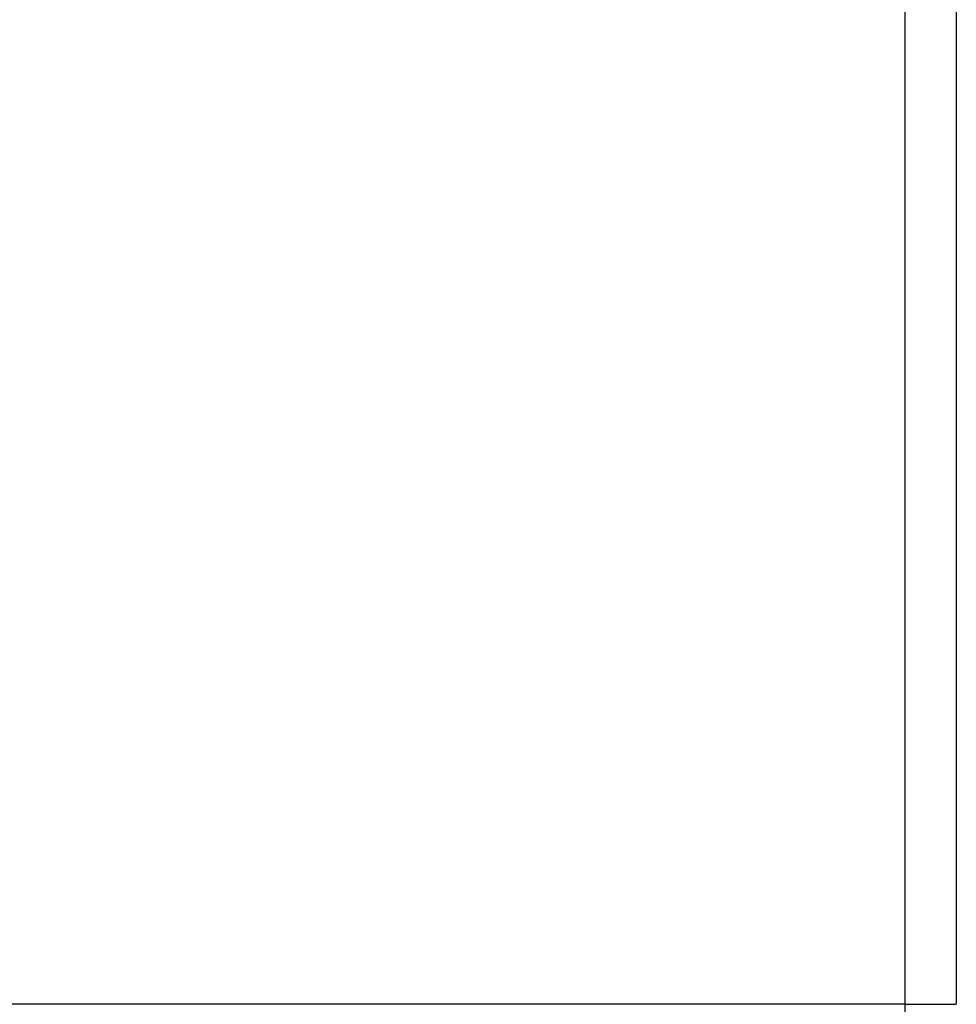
# Model space of a CAD drawing. Header units: millimetres. Extents: x 0 to 420, y 0 to 297.
# Tile 30 of 60: x 183.48 to 185.75, y 201.83 to 204.22. Entities that reach past the tile are written whole.
import ezdxf

# ---------------------------------------------------------------- set-up
doc = ezdxf.new("R2010")
doc.units = ezdxf.units.MM

msp = doc.modelspace()

# ---------------------------------------------------------------- linework, layer by layer
at = {"color": 7, "linetype": 'Continuous', "lineweight": 25}
for p, q in [((185.62652, 233.2057), (185.62652, 201.8307)), ((185.75152, 233.2057), (185.75152, 201.8307)), ((185.62652, 201.8307), (119.32652, 201.8307)), ((185.62652, 201.8307), (185.62652, 201.7207)), ((185.62652, 201.8307), (185.75152, 201.8307))]:
    msp.add_line(p, q, dxfattribs=at)

doc.saveas('drawing.dxf')
